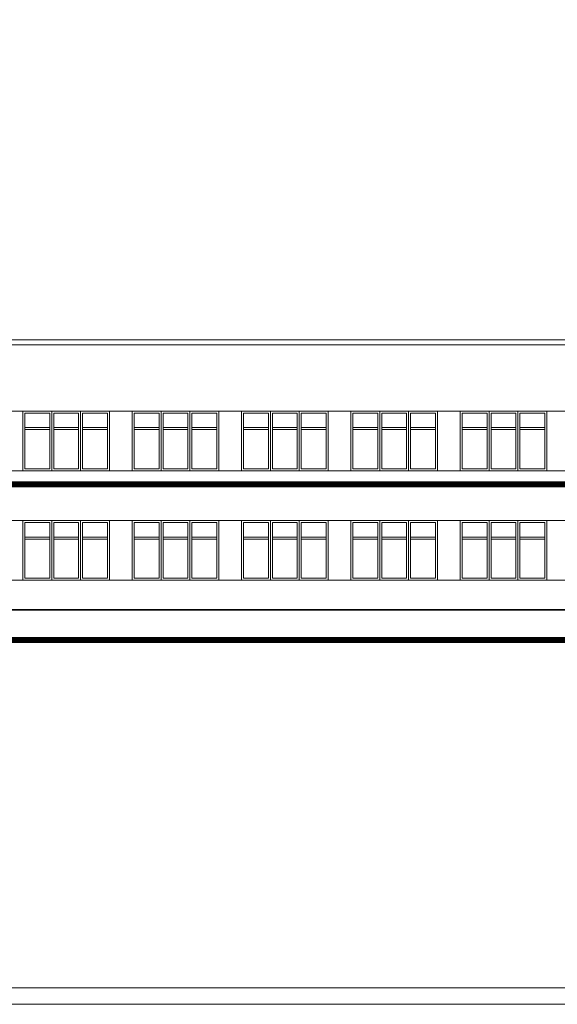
# Model space of a CAD drawing. Header units: millimetres. Extents: x -1194 to 5506, y 19372 to 25312.
# Tile 3 of 11: x 2321 to 3943, y 19372 to 22342. Entities that reach past the tile are written whole.
import ezdxf

# ---------------------------------------------------------------- set-up
doc = ezdxf.new("R2010")
doc.units = ezdxf.units.MM
doc.linetypes.add('ACAD_ISO02W100', pattern=[15, 12, -3])
doc.linetypes.add('DASHED2', pattern=[0.375, 0.25, -0.125])
doc.layers.add('SQ_ELEWACJE', color=7, linetype='Continuous', lineweight=5, true_color=0x3b3b3b)
for name, color, linetype, lineweight in [('SQ_Opisy', 7, 'Continuous', 18), ('SQ_PROJ.Ściany', 7, 'Continuous', 35), ('SQ_ZAKRES_OPRACOWANIA', 7, 'ACAD_ISO02W100', 20)]:
    doc.layers.add(name, color=color, linetype=linetype, lineweight=lineweight)

# ---------------------------------------------------------------- blocks, each defined once
blk = doc.blocks.new('OKNA 180X162 ELEWACJA')
at = {"layer": 'SQ_ELEWACJE'}
for p, q in [((72876, 7634.9), (72876, 7466.9)), ((72882, 7640.9), (72882, 7460.9)), ((72888, 7634.9), (72888, 7466.9)), ((72963, 7634.9), (72963, 7466.9)), ((72969, 7640.9), (72969, 7460.9)), ((72975, 7634.9), (72975, 7466.9)), ((72801, 7590.9), (72876, 7590.9)), ((72801, 7584.9), (72876, 7584.9)), ((72888, 7590.9), (72963, 7590.9)), ((72888, 7584.9), (72963, 7584.9)), ((72975, 7590.9), (73050, 7590.9)), ((72975, 7584.9), (73050, 7584.9))]:
    blk.add_line(p, q, dxfattribs=at)
blk.add_lwpolyline([(72795, 7640.9), (73056, 7640.9), (73056, 7460.9), (72795, 7460.9)], close=True, dxfattribs=at)
for points in [[(72876, 7466.9), (72801, 7466.9), (72801, 7634.9), (72876, 7634.9)], [(72888, 7634.9), (72963, 7634.9)], [(72975, 7634.9), (73050, 7634.9), (73050, 7466.9), (72975, 7466.9)], [(72963, 7466.9), (72888, 7466.9)]]:
    blk.add_lwpolyline(points, dxfattribs=at)

msp = doc.modelspace()

# ---------------------------------------------------------------- linework, layer by layer
at = {"layer": 'SQ_ELEWACJE'}
for p, q in [((5018.8, 21376.8), (275.5, 21376.8)), ((5018.8, 21361.8), (275.5, 21361.8)), ((275.5, 21161.6), (4969.9, 21161.6)), ((275.5, 20981.6), (4969.9, 20981.6)), ((967, 20831.6), (4969.9, 20831.6)), ((3731.4, 20825.6), (3731.4, 20657.6)), ((3737.4, 20831.6), (3737.4, 20651.6)), ((3743.4, 20825.6), (3743.4, 20657.6)), ((3818.4, 20825.6), (3818.4, 20657.6)), ((3824.4, 20831.6), (3824.4, 20651.6)), ((3830.4, 20825.6), (3830.4, 20657.6)), ((3656.4, 20781.6), (3731.4, 20781.6)), ((3656.4, 20775.6), (3731.4, 20775.6)), ((3743.4, 20781.6), (3818.4, 20781.6)), ((3743.4, 20775.6), (3818.4, 20775.6)), ((3830.4, 20781.6), (3905.4, 20781.6)), ((3830.4, 20775.6), (3905.4, 20775.6)), ((967, 20651.6), (4969.9, 20651.6))]:
    msp.add_line(p, q, dxfattribs=at)
at = {"layer": 'SQ_ELEWACJE', "color": 251, "true_color": 0x696969}
msp.add_lwpolyline([(3650.4, 20831.6), (3911.4, 20831.6), (3911.4, 20651.6), (3650.4, 20651.6)], close=True, dxfattribs=at)
for points in [[(3731.4, 20657.6), (3656.4, 20657.6), (3656.4, 20825.6), (3731.4, 20825.6)], [(3743.4, 20825.6), (3818.4, 20825.6)], [(3830.4, 20825.6), (3905.4, 20825.6), (3905.4, 20657.6), (3830.4, 20657.6)], [(3818.4, 20657.6), (3743.4, 20657.6)]]:
    msp.add_lwpolyline(points, dxfattribs=at)
at = {"layer": 'SQ_Opisy', "color": 7}
for points in [[(-1193.9, 25312.2), (5506.1, 25312.2), (5506.1, 19372.2), (-1193.9, 19372.2)], [(-943.9, 25262.2), (5456.1, 25262.2), (5456.1, 19422.2), (-943.9, 19422.2)], [(-943.9, 25262.2), (5456.1, 25262.2), (5456.1, 19422.2), (-943.9, 19422.2)]]:
    msp.add_lwpolyline(points, close=True, dxfattribs=at)
at = {"layer": 'SQ_PROJ.Ściany'}
msp.add_line((-661.2, 20561.6), (5018.8, 20561.6), dxfattribs=at)
at = {"layer": 'SQ_ZAKRES_OPRACOWANIA', "color": 251, "linetype": 'DASHED2', "ltscale": 100, "true_color": 0x636466, "const_width": 18}
msp.add_lwpolyline([(-486.7, 20941), (5143, 20941), (5143, 20471.5), (-486.7, 20471.5)], close=True, dxfattribs=at)

# ---------------------------------------------------------------- block references
at = {"layer": 'SQ_ELEWACJE'}
for p in [(-70464.6, 13520.8), (-70134.6, 13520.8), (-69804.6, 13520.8), (-69474.6, 13520.8), (-69144.6, 13520.8), (-70464.6, 13190.8), (-70134.6, 13190.8), (-69804.6, 13190.8), (-69474.6, 13190.8)]:
    msp.add_blockref('OKNA 180X162 ELEWACJA', p, dxfattribs=at)

doc.saveas('drawing.dxf')
